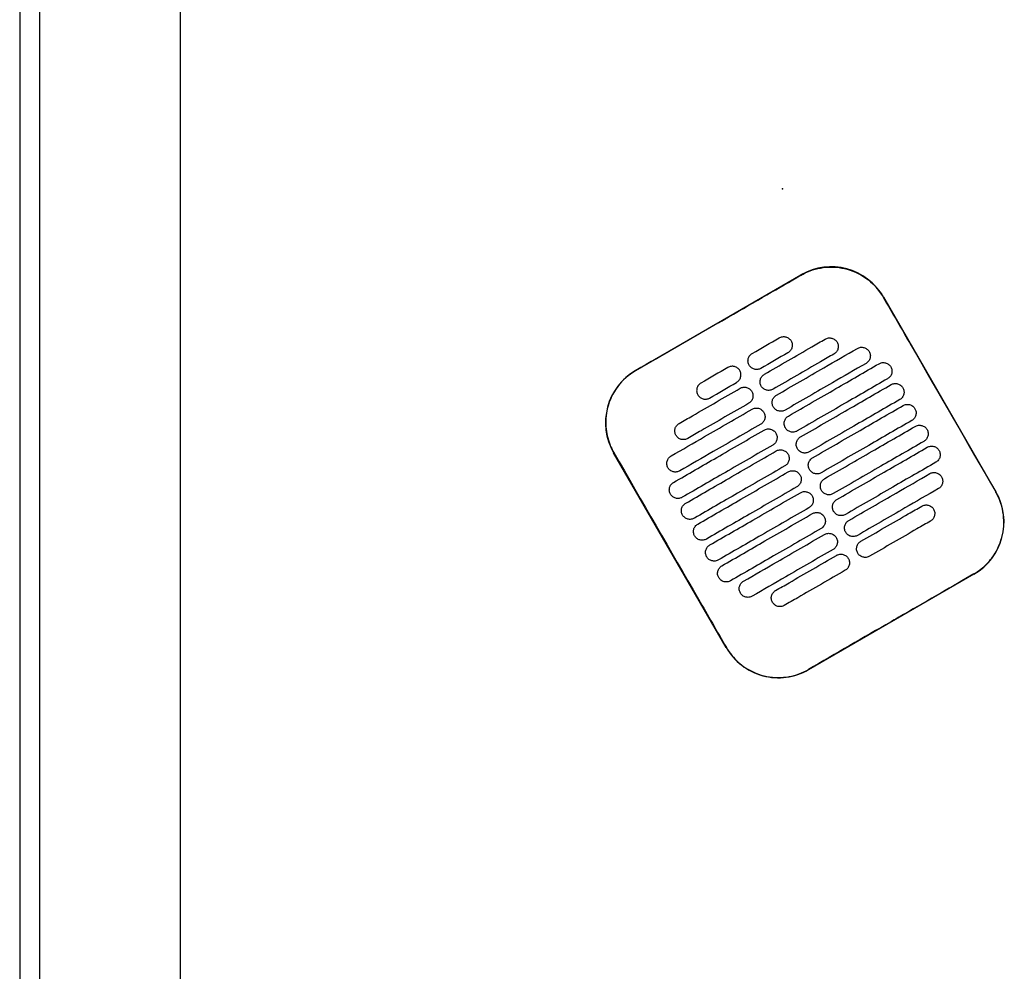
# Model space of a CAD drawing. Header units: metres. Extents: x 15.2 to 54.2, y -39.7 to 1.1.
# Tile 101 of 256: x 29.262 to 29.752, y -24.258 to -23.785. Entities that reach past the tile are written whole.
import ezdxf

# ---------------------------------------------------------------- set-up
doc = ezdxf.new("R2010")
doc.units = ezdxf.units.M
doc.header["$MEASUREMENT"] = 0
doc.layers.add('2D', color=252, linetype='Continuous')
doc.layers.add('PUNTO', color=1, linetype='Continuous')

# ---------------------------------------------------------------- blocks, each defined once
blk = doc.blocks.new('2D_QYOS_400')
for p, q in [((0.08, -1.85795), (0.08, -0.08)), ((-0.00002, -0.97098), (-0.00002, -1.85498)), ((-0.00002, -0.97098), (-0.00002, -1.85498)), ((0.00998, -1.85498), (0.00998, -0.97098)), ((0.00998, -1.85498), (0.00998, -0.97098)), ((0.30645, -1.16528), (0.38871, -1.11776)), ((0.4297, -1.12873), (0.48572, -1.22571)), ((0.35151, -1.30325), (0.29548, -1.20626)), ((0.47475, -1.2667), (0.39249, -1.31422))]:
    blk.add_line(p, q)
for centre, start, end in [((0.40372, -1.14374), 30.0135, 120.0135), ((0.32146, -1.19126), 120.0135, 210.0135), ((0.45974, -1.24072), 300.0135, 30.0135), ((0.37748, -1.28824), 210.0135, 300.0135)]:
    blk.add_arc(centre, 0.03, start, end)
for points, knots in [([(0.38877, -1.11786), (0.38943, -1.11748), (0.3901, -1.11712), (0.394, -1.11525), (0.39745, -1.11429), (0.40459, -1.11364), (0.40821, -1.11396), (0.41553, -1.11599), (0.41913, -1.11781), (0.42522, -1.12263), (0.42772, -1.12552), (0.4296, -1.12879)], [-8.20809, -8.20809, -8.20809, -8.20809, -7.978943, -7.978943, -6.912231, -6.912231, -5.830065, -5.830065, -4.632711, -4.632711, -3.498654, -3.498654, -3.498654, -3.498654]), ([(0.34764, -1.14163), (0.34927, -1.14069), (0.35089, -1.13975), (0.3664, -1.13079), (0.37779, -1.1242), (0.38877, -1.11786)], [-12.071476, -12.071476, -12.071476, -12.071476, -11.509189, -11.509189, -6.696301, -6.696301, -6.696301, -6.696301]), ([(0.4296, -1.12879), (0.43416, -1.13668), (0.43889, -1.14488), (0.45754, -1.17718), (0.47158, -1.20148), (0.48563, -1.22577)], [-3.18138, -3.18138, -3.18138, -3.18138, -2.673929, -2.673929, -1.133377, -1.133377, -1.133377, -1.133377]), ([(0.3705, -1.1672), (0.37837, -1.16266), (0.38623, -1.15811), (0.39634, -1.15228), (0.39858, -1.15098), (0.40081, -1.14969)], [0.699452, 0.699452, 0.699452, 0.699452, 3.425217, 3.425217, 4.200582, 4.200582, 4.200582, 4.200582]), ([(0.37793, -1.14905), (0.37835, -1.14881), (0.3789, -1.14859), (0.38008, -1.14844), (0.38063, -1.14848), (0.38171, -1.14876), (0.38223, -1.14901), (0.38319, -1.14974), (0.38355, -1.1502), (0.3838, -1.15063)], [-0.5513269, -0.5513269, -0.5513269, -0.5513269, -0.4030891, -0.4030891, -0.2776846, -0.2776846, -0.1471626, -0.1471626, 0, 0, 0, 0]), ([(0.3838, -1.15063), (0.38404, -1.15105), (0.38426, -1.1516), (0.38441, -1.15279), (0.38437, -1.15334), (0.38409, -1.15442), (0.38384, -1.15494), (0.38311, -1.15589), (0.38265, -1.15625), (0.38223, -1.1565)], [-0.5553938, -0.5553938, -0.5553938, -0.5553938, -0.4045733, -0.4045733, -0.2782728, -0.2782728, -0.147221, -0.147221, 0, 0, 0, 0]), ([(0.40081, -1.14969), (0.40124, -1.14945), (0.40179, -1.14923), (0.40297, -1.14908), (0.40352, -1.14912), (0.4046, -1.1494), (0.40511, -1.14965), (0.40607, -1.15038), (0.40644, -1.15084), (0.40668, -1.15127)], [-0.5513875, -0.5513875, -0.5513875, -0.5513875, -0.4031047, -0.4031047, -0.2776919, -0.2776919, -0.1471638, -0.1471638, 0, 0, 0, 0]), ([(0.40668, -1.15127), (0.40693, -1.15169), (0.40715, -1.15224), (0.4073, -1.15343), (0.40726, -1.15398), (0.40698, -1.15506), (0.40673, -1.15557), (0.406, -1.15653), (0.40554, -1.15689), (0.40512, -1.15714)], [-0.5553353, -0.5553353, -0.5553353, -0.5553353, -0.4045593, -0.4045593, -0.278267, -0.278267, -0.1472205, -0.1472205, 0, 0, 0, 0]), ([(0.3765, -1.17759), (0.38437, -1.17305), (0.39224, -1.1685), (0.40566, -1.16075), (0.41122, -1.15754), (0.41677, -1.15433)], [0.699452, 0.699452, 0.699452, 0.699452, 3.42526, 3.42526, 5.350619, 5.350619, 5.350619, 5.350619]), ([(0.41677, -1.15433), (0.4172, -1.15408), (0.41775, -1.15387), (0.41893, -1.15372), (0.41948, -1.15375), (0.42056, -1.15404), (0.42107, -1.15429), (0.42203, -1.15502), (0.4224, -1.15548), (0.42264, -1.1559)], [-0.5514248, -0.5514248, -0.5514248, -0.5514248, -0.4031161, -0.4031161, -0.2776965, -0.2776965, -0.1471644, -0.1471644, 0, 0, 0, 0]), ([(0.42264, -1.1559), (0.42289, -1.15633), (0.42311, -1.15688), (0.42326, -1.15807), (0.42322, -1.15862), (0.42294, -1.15969), (0.42269, -1.16021), (0.42196, -1.16117), (0.4215, -1.16153), (0.42108, -1.16178)], [-0.5553003, -0.5553003, -0.5553003, -0.5553003, -0.4045497, -0.4045497, -0.2782639, -0.2782639, -0.1472208, -0.1472208, 0, 0, 0, 0]), ([(0.36293, -1.16268), (0.36268, -1.16226), (0.36246, -1.16171), (0.36231, -1.16052), (0.36235, -1.15997), (0.36263, -1.15889), (0.36288, -1.15838), (0.36361, -1.15742), (0.36407, -1.15706), (0.3645, -1.15681)], [-0.5554178, -0.5554178, -0.5554178, -0.5554178, -0.4045751, -0.4045751, -0.2782741, -0.2782741, -0.1472211, -0.1472211, 0, 0, 0, 0]), ([(0.40512, -1.15714), (0.40288, -1.15843), (0.40064, -1.15972), (0.39053, -1.16556), (0.38267, -1.17011), (0.3748, -1.17465)], [2.649916, 2.649916, 2.649916, 2.649916, 3.425249, 3.425249, 6.151046, 6.151046, 6.151046, 6.151046]), ([(0.30651, -1.16538), (0.30645, -1.16541), (0.30639, -1.16544), (0.30292, -1.16748), (0.29994, -1.17014), (0.29519, -1.17646), (0.29346, -1.18006), (0.2916, -1.18736), (0.29135, -1.19097), (0.29207, -1.19749), (0.29284, -1.20037), (0.29447, -1.20416), (0.295, -1.2052), (0.29558, -1.20621)], [8.273299, 8.273299, 8.273299, 8.273299, 8.293543, 8.293543, 9.48086, 9.48086, 10.665623, 10.665623, 11.74288, 11.74288, 12.632334, 12.632334, 12.981673, 12.981673, 12.981673, 12.981673]), ([(0.35825, -1.16538), (0.35801, -1.16496), (0.35764, -1.1645), (0.35668, -1.16377), (0.35616, -1.16352), (0.35509, -1.16324), (0.35453, -1.1632), (0.35335, -1.16335), (0.35281, -1.16357), (0.35238, -1.16381)], [0, 0, 0, 0, 0.1471605, 0.1471605, 0.2776781, 0.2776781, 0.4030803, 0.4030803, 0.5512777, 0.5512777, 0.5512777, 0.5512777]), ([(0.35668, -1.17126), (0.35711, -1.17101), (0.35757, -1.17065), (0.35829, -1.16969), (0.35855, -1.16917), (0.35883, -1.1681), (0.35886, -1.16755), (0.35872, -1.16636), (0.3585, -1.16581), (0.35825, -1.16538)], [0, 0, 0, 0, 0.1472222, 0.1472222, 0.2782773, 0.2782773, 0.4045795, 0.4045795, 0.5554397, 0.5554397, 0.5554397, 0.5554397]), ([(0.3688, -1.16426), (0.36837, -1.1645), (0.36783, -1.16472), (0.36664, -1.16487), (0.36609, -1.16483), (0.36502, -1.16455), (0.3645, -1.1643), (0.36354, -1.16357), (0.36317, -1.16311), (0.36293, -1.16268)], [-0.5512937, -0.5512937, -0.5512937, -0.5512937, -0.403082, -0.403082, -0.27768, -0.27768, -0.1471612, -0.1471612, 0, 0, 0, 0]), ([(0.42108, -1.16178), (0.41552, -1.16499), (0.40996, -1.1682), (0.39654, -1.17595), (0.38867, -1.1805), (0.3808, -1.18504)], [1.499949, 1.499949, 1.499949, 1.499949, 3.425284, 3.425284, 6.151116, 6.151116, 6.151116, 6.151116]), ([(0.3825, -1.18798), (0.39037, -1.18344), (0.39824, -1.1789), (0.41325, -1.17022), (0.42039, -1.1661), (0.42754, -1.16197)], [0.699452, 0.699452, 0.699452, 0.699452, 3.425292, 3.425292, 5.900643, 5.900643, 5.900643, 5.900643]), ([(0.42754, -1.16197), (0.42796, -1.16172), (0.42851, -1.16151), (0.42969, -1.16136), (0.43025, -1.16139), (0.43132, -1.16168), (0.43184, -1.16193), (0.4328, -1.16266), (0.43316, -1.16312), (0.43341, -1.16354)], [-0.5514378, -0.5514378, -0.5514378, -0.5514378, -0.4031217, -0.4031217, -0.2776979, -0.2776979, -0.1471642, -0.1471642, 0, 0, 0, 0]), ([(0.43341, -1.16354), (0.43365, -1.16397), (0.43387, -1.16452), (0.43402, -1.16571), (0.43398, -1.16626), (0.4337, -1.16733), (0.43345, -1.16785), (0.43272, -1.16881), (0.43227, -1.16917), (0.43184, -1.16942)], [-0.5552876, -0.5552876, -0.5552876, -0.5552876, -0.4045446, -0.4045446, -0.2782629, -0.2782629, -0.1472212, -0.1472212, 0, 0, 0, 0]), ([(0.36893, -1.17307), (0.36869, -1.17265), (0.36847, -1.1721), (0.36832, -1.17091), (0.36835, -1.17036), (0.36864, -1.16929), (0.36889, -1.16877), (0.36962, -1.16781), (0.37007, -1.16745), (0.3705, -1.1672)], [-0.5553983, -0.5553983, -0.5553983, -0.5553983, -0.4045681, -0.4045681, -0.278271, -0.278271, -0.1472202, -0.1472202, 0, 0, 0, 0]), ([(0.43184, -1.16942), (0.4247, -1.17354), (0.41755, -1.17767), (0.40254, -1.18634), (0.39467, -1.19089), (0.3868, -1.19543)], [0.949973, 0.949973, 0.949973, 0.949973, 3.425307, 3.425307, 6.151164, 6.151164, 6.151164, 6.151164]), ([(0.32807, -1.19171), (0.33031, -1.19042), (0.33254, -1.18913), (0.34265, -1.18329), (0.35052, -1.17875), (0.35838, -1.1742)], [2.649852, 2.649852, 2.649852, 2.649852, 3.425217, 3.425217, 6.150983, 6.150983, 6.150983, 6.150983]), ([(0.33895, -1.17157), (0.33853, -1.17181), (0.33807, -1.17218), (0.33734, -1.17313), (0.33709, -1.17365), (0.33681, -1.17472), (0.33677, -1.17528), (0.33692, -1.17647), (0.33714, -1.17702), (0.33738, -1.17744)], [0, 0, 0, 0, 0.147223, 0.147223, 0.2782783, 0.2782783, 0.4045781, 0.4045781, 0.5554474, 0.5554474, 0.5554474, 0.5554474]), ([(0.35838, -1.1742), (0.35881, -1.17396), (0.35936, -1.17374), (0.36054, -1.17359), (0.36109, -1.17363), (0.36217, -1.17391), (0.36268, -1.17416), (0.36364, -1.17489), (0.36401, -1.17535), (0.36425, -1.17578)], [-0.5512944, -0.5512944, -0.5512944, -0.5512944, -0.4030833, -0.4030833, -0.2776787, -0.2776787, -0.1471599, -0.1471599, 0, 0, 0, 0]), ([(0.3748, -1.17465), (0.37438, -1.17489), (0.37383, -1.17511), (0.37265, -1.17526), (0.37209, -1.17522), (0.37102, -1.17494), (0.3705, -1.17469), (0.36954, -1.17396), (0.36918, -1.1735), (0.36893, -1.17307)], [-0.5513071, -0.5513071, -0.5513071, -0.5513071, -0.4030846, -0.4030846, -0.2776802, -0.2776802, -0.1471604, -0.1471604, 0, 0, 0, 0]), ([(0.38851, -1.19838), (0.39637, -1.19383), (0.40424, -1.18929), (0.41925, -1.18061), (0.4264, -1.17649), (0.43354, -1.17236)], [0.699452, 0.699452, 0.699452, 0.699452, 3.425313, 3.425313, 5.900643, 5.900643, 5.900643, 5.900643]), ([(0.43354, -1.17236), (0.43396, -1.17212), (0.43451, -1.1719), (0.43569, -1.17175), (0.43625, -1.17179), (0.43732, -1.17207), (0.43784, -1.17232), (0.4388, -1.17305), (0.43917, -1.17351), (0.43941, -1.17393)], [-0.5514274, -0.5514274, -0.5514274, -0.5514274, -0.4031209, -0.4031209, -0.2776962, -0.2776962, -0.1471634, -0.1471634, 0, 0, 0, 0]), ([(0.43941, -1.17393), (0.43966, -1.17436), (0.43988, -1.17491), (0.44002, -1.1761), (0.43999, -1.17665), (0.43971, -1.17772), (0.43945, -1.17824), (0.43873, -1.1792), (0.43827, -1.17956), (0.43784, -1.17981)], [-0.5552953, -0.5552953, -0.5552953, -0.5552953, -0.4045437, -0.4045437, -0.2782634, -0.2782634, -0.1472215, -0.1472215, 0, 0, 0, 0]), ([(0.33738, -1.17744), (0.33763, -1.17786), (0.33799, -1.17832), (0.33895, -1.17906), (0.33947, -1.17931), (0.34055, -1.17959), (0.3411, -1.17963), (0.34228, -1.17948), (0.34283, -1.17926), (0.34325, -1.17902)], [0, 0, 0, 0, 0.1471602, 0.1471602, 0.2776775, 0.2776775, 0.4030818, 0.4030818, 0.5512681, 0.5512681, 0.5512681, 0.5512681]), ([(0.36425, -1.17578), (0.3645, -1.1762), (0.36472, -1.17675), (0.36487, -1.17794), (0.36483, -1.17849), (0.36455, -1.17957), (0.3643, -1.18008), (0.36357, -1.18104), (0.36311, -1.1814), (0.36269, -1.18165)], [-0.5554159, -0.5554159, -0.5554159, -0.5554159, -0.4045716, -0.4045716, -0.2782736, -0.2782736, -0.1472211, -0.1472211, 0, 0, 0, 0]), ([(0.37493, -1.18347), (0.37469, -1.18304), (0.37447, -1.18249), (0.37432, -1.1813), (0.37436, -1.18075), (0.37464, -1.17968), (0.37489, -1.17916), (0.37562, -1.1782), (0.37608, -1.17784), (0.3765, -1.17759)], [-0.5553838, -0.5553838, -0.5553838, -0.5553838, -0.4045626, -0.4045626, -0.2782686, -0.2782686, -0.1472195, -0.1472195, 0, 0, 0, 0]), ([(0.43784, -1.17981), (0.4307, -1.18393), (0.42355, -1.18806), (0.40854, -1.19673), (0.40067, -1.20128), (0.39281, -1.20582)], [0.949998, 0.949998, 0.949998, 0.949998, 3.42532, 3.42532, 6.151189, 6.151189, 6.151189, 6.151189]), ([(0.32411, -1.20786), (0.32967, -1.20465), (0.33523, -1.20144), (0.34865, -1.19368), (0.35652, -1.18914), (0.36439, -1.18459)], [1.499901, 1.499901, 1.499901, 1.499901, 3.42526, 3.42526, 6.151068, 6.151068, 6.151068, 6.151068]), ([(0.36269, -1.18165), (0.35482, -1.18619), (0.34695, -1.19074), (0.33685, -1.19657), (0.33461, -1.19787), (0.33237, -1.19916)], [0.699452, 0.699452, 0.699452, 0.699452, 3.425249, 3.425249, 4.200582, 4.200582, 4.200582, 4.200582]), ([(0.36439, -1.18459), (0.36481, -1.18435), (0.36536, -1.18413), (0.36654, -1.18398), (0.36709, -1.18402), (0.36817, -1.1843), (0.36869, -1.18455), (0.36965, -1.18528), (0.37001, -1.18574), (0.37026, -1.18617)], [-0.5513075, -0.5513075, -0.5513075, -0.5513075, -0.4030857, -0.4030857, -0.2776792, -0.2776792, -0.1471593, -0.1471593, 0, 0, 0, 0]), ([(0.3808, -1.18504), (0.38038, -1.18529), (0.37983, -1.1855), (0.37865, -1.18565), (0.3781, -1.18562), (0.37702, -1.18533), (0.3765, -1.18508), (0.37554, -1.18435), (0.37518, -1.18389), (0.37493, -1.18347)], [-0.5513171, -0.5513171, -0.5513171, -0.5513171, -0.4030867, -0.4030867, -0.2776803, -0.2776803, -0.1471597, -0.1471597, 0, 0, 0, 0]), ([(0.39451, -1.20877), (0.40238, -1.20422), (0.41024, -1.19968), (0.42526, -1.191), (0.4324, -1.18688), (0.43954, -1.18275)], [0.699452, 0.699452, 0.699452, 0.699452, 3.425322, 3.425322, 5.900643, 5.900643, 5.900643, 5.900643]), ([(0.43954, -1.18275), (0.43997, -1.18251), (0.44052, -1.18229), (0.4417, -1.18214), (0.44225, -1.18218), (0.44333, -1.18246), (0.44384, -1.18271), (0.4448, -1.18344), (0.44517, -1.1839), (0.44541, -1.18433)], [-0.5514139, -0.5514139, -0.5514139, -0.5514139, -0.4031194, -0.4031194, -0.2776944, -0.2776944, -0.1471626, -0.1471626, 0, 0, 0, 0]), ([(0.44541, -1.18433), (0.44566, -1.18475), (0.44588, -1.1853), (0.44603, -1.18649), (0.44599, -1.18704), (0.44571, -1.18812), (0.44546, -1.18863), (0.44473, -1.18959), (0.44427, -1.18995), (0.44385, -1.1902)], [-0.5553076, -0.5553076, -0.5553076, -0.5553076, -0.4045445, -0.4045445, -0.2782646, -0.2782646, -0.1472219, -0.1472219, 0, 0, 0, 0]), ([(0.37026, -1.18617), (0.3705, -1.18659), (0.37072, -1.18714), (0.37087, -1.18833), (0.37083, -1.18888), (0.37055, -1.18996), (0.3703, -1.19047), (0.36957, -1.19143), (0.36911, -1.19179), (0.36869, -1.19204)], [-0.555397, -0.555397, -0.555397, -0.555397, -0.4045652, -0.4045652, -0.2782705, -0.2782705, -0.1472202, -0.1472202, 0, 0, 0, 0]), ([(0.38093, -1.19386), (0.38069, -1.19343), (0.38047, -1.19288), (0.38032, -1.19169), (0.38036, -1.19114), (0.38064, -1.19007), (0.38089, -1.18955), (0.38162, -1.1886), (0.38208, -1.18823), (0.3825, -1.18798)], [-0.5553742, -0.5553742, -0.5553742, -0.5553742, -0.4045587, -0.4045587, -0.278267, -0.278267, -0.1472191, -0.1472191, 0, 0, 0, 0]), ([(0.44385, -1.1902), (0.4367, -1.19432), (0.42956, -1.19845), (0.41454, -1.20712), (0.40668, -1.21167), (0.39881, -1.21621)], [0.950001, 0.950001, 0.950001, 0.950001, 3.425322, 3.425322, 6.151192, 6.151192, 6.151192, 6.151192]), ([(0.32535, -1.221), (0.3325, -1.21687), (0.33964, -1.21274), (0.35465, -1.20407), (0.36252, -1.19953), (0.37039, -1.19498)], [0.949941, 0.949941, 0.949941, 0.949941, 3.425292, 3.425292, 6.151132, 6.151132, 6.151132, 6.151132]), ([(0.3265, -1.19758), (0.32626, -1.19716), (0.32604, -1.19661), (0.32589, -1.19542), (0.32592, -1.19487), (0.32621, -1.1938), (0.32646, -1.19328), (0.32719, -1.19232), (0.32764, -1.19196), (0.32807, -1.19171)], [-0.555418, -0.555418, -0.555418, -0.555418, -0.4045683, -0.4045683, -0.2782762, -0.2782762, -0.1472238, -0.1472238, 0, 0, 0, 0]), ([(0.36869, -1.19204), (0.36082, -1.19658), (0.35295, -1.20113), (0.33953, -1.20888), (0.33397, -1.21209), (0.32841, -1.2153)], [0.699452, 0.699452, 0.699452, 0.699452, 3.425284, 3.425284, 5.350619, 5.350619, 5.350619, 5.350619]), ([(0.37039, -1.19498), (0.37081, -1.19474), (0.37136, -1.19452), (0.37254, -1.19437), (0.37309, -1.19441), (0.37417, -1.19469), (0.37469, -1.19494), (0.37565, -1.19567), (0.37601, -1.19613), (0.37626, -1.19656)], [-0.5513173, -0.5513173, -0.5513173, -0.5513173, -0.4030875, -0.4030875, -0.2776797, -0.2776797, -0.147159, -0.147159, 0, 0, 0, 0]), ([(0.3868, -1.19543), (0.38638, -1.19568), (0.38583, -1.19589), (0.38465, -1.19604), (0.3841, -1.19601), (0.38302, -1.19572), (0.3825, -1.19547), (0.38155, -1.19474), (0.38118, -1.19428), (0.38093, -1.19386)], [-0.5513237, -0.5513237, -0.5513237, -0.5513237, -0.4030882, -0.4030882, -0.2776804, -0.2776804, -0.1471592, -0.1471592, 0, 0, 0, 0]), ([(0.40051, -1.21916), (0.40838, -1.21461), (0.41625, -1.21007), (0.43126, -1.2014), (0.4384, -1.19727), (0.44555, -1.19314)], [0.699452, 0.699452, 0.699452, 0.699452, 3.425321, 3.425321, 5.900643, 5.900643, 5.900643, 5.900643]), ([(0.44555, -1.19314), (0.44597, -1.1929), (0.44652, -1.19268), (0.4477, -1.19253), (0.44825, -1.19257), (0.44933, -1.19285), (0.44985, -1.1931), (0.45081, -1.19383), (0.45117, -1.19429), (0.45142, -1.19472)], [-0.551397, -0.551397, -0.551397, -0.551397, -0.4031173, -0.4031173, -0.2776925, -0.2776925, -0.1471621, -0.1471621, 0, 0, 0, 0]), ([(0.45142, -1.19472), (0.45166, -1.19514), (0.45188, -1.19569), (0.45203, -1.19688), (0.45199, -1.19743), (0.45171, -1.19851), (0.45146, -1.19902), (0.45073, -1.19998), (0.45027, -1.20034), (0.44985, -1.20059)], [-0.5553245, -0.5553245, -0.5553245, -0.5553245, -0.4045471, -0.4045471, -0.2782667, -0.2782667, -0.1472226, -0.1472226, 0, 0, 0, 0]), ([(0.33237, -1.19916), (0.33195, -1.1994), (0.3314, -1.19962), (0.33022, -1.19977), (0.32966, -1.19973), (0.32859, -1.19945), (0.32807, -1.1992), (0.32711, -1.19847), (0.32675, -1.19801), (0.3265, -1.19758)], [-0.5513007, -0.5513007, -0.5513007, -0.5513007, -0.4030941, -0.4030941, -0.2776814, -0.2776814, -0.1471603, -0.1471603, 0, 0, 0, 0]), ([(0.37626, -1.19656), (0.3765, -1.19698), (0.37672, -1.19753), (0.37687, -1.19872), (0.37683, -1.19927), (0.37655, -1.20035), (0.3763, -1.20086), (0.37557, -1.20182), (0.37512, -1.20218), (0.37469, -1.20243)], [-0.555383, -0.555383, -0.555383, -0.555383, -0.4045604, -0.4045604, -0.2782682, -0.2782682, -0.1472195, -0.1472195, 0, 0, 0, 0]), ([(0.38694, -1.20425), (0.38669, -1.20383), (0.38647, -1.20327), (0.38632, -1.20209), (0.38636, -1.20153), (0.38664, -1.20046), (0.38689, -1.19994), (0.38762, -1.19899), (0.38808, -1.19862), (0.38851, -1.19838)], [-0.5553693, -0.5553693, -0.5553693, -0.5553693, -0.4045566, -0.4045566, -0.2782661, -0.2782661, -0.1472189, -0.1472189, 0, 0, 0, 0]), ([(0.37469, -1.20243), (0.36682, -1.20697), (0.35896, -1.21152), (0.34394, -1.22019), (0.3368, -1.22432), (0.32965, -1.22845)], [0.699452, 0.699452, 0.699452, 0.699452, 3.425308, 3.425308, 5.900643, 5.900643, 5.900643, 5.900643]), ([(0.37639, -1.20537), (0.37681, -1.20513), (0.37736, -1.20491), (0.37854, -1.20476), (0.3791, -1.2048), (0.38017, -1.20508), (0.38069, -1.20533), (0.38165, -1.20606), (0.38202, -1.20652), (0.38226, -1.20695)], [-0.5513238, -0.5513238, -0.5513238, -0.5513238, -0.4030887, -0.4030887, -0.27768, -0.27768, -0.1471588, -0.1471588, 0, 0, 0, 0]), ([(0.39281, -1.20582), (0.39238, -1.20607), (0.39184, -1.20628), (0.39065, -1.20643), (0.3901, -1.2064), (0.38903, -1.20612), (0.38851, -1.20586), (0.38755, -1.20513), (0.38718, -1.20467), (0.38694, -1.20425)], [-0.551327, -0.551327, -0.551327, -0.551327, -0.403089, -0.403089, -0.2776804, -0.2776804, -0.1471589, -0.1471589, 0, 0, 0, 0]), ([(0.44985, -1.20059), (0.4427, -1.20472), (0.43556, -1.20884), (0.42055, -1.21751), (0.41268, -1.22206), (0.40481, -1.2266)], [0.949982, 0.949982, 0.949982, 0.949982, 3.425312, 3.425312, 6.151173, 6.151173, 6.151173, 6.151173]), ([(0.40651, -1.22955), (0.41438, -1.225), (0.42225, -1.22046), (0.43726, -1.21179), (0.4444, -1.20766), (0.45155, -1.20353)], [0.699452, 0.699452, 0.699452, 0.699452, 3.425308, 3.425308, 5.900643, 5.900643, 5.900643, 5.900643]), ([(0.45155, -1.20353), (0.45197, -1.20329), (0.45252, -1.20307), (0.4537, -1.20292), (0.45425, -1.20296), (0.45533, -1.20324), (0.45585, -1.20349), (0.45681, -1.20422), (0.45717, -1.20468), (0.45742, -1.20511)], [-0.551377, -0.551377, -0.551377, -0.551377, -0.4031143, -0.4031143, -0.2776905, -0.2776905, -0.1471617, -0.1471617, 0, 0, 0, 0]), ([(0.45742, -1.20511), (0.45766, -1.20553), (0.45788, -1.20608), (0.45803, -1.20727), (0.45799, -1.20782), (0.45771, -1.2089), (0.45746, -1.20941), (0.45673, -1.21037), (0.45628, -1.21073), (0.45585, -1.21098)], [-0.5553462, -0.5553462, -0.5553462, -0.5553462, -0.4045514, -0.4045514, -0.2782696, -0.2782696, -0.1472236, -0.1472236, 0, 0, 0, 0]), ([(0.29558, -1.20621), (0.30962, -1.2305), (0.32366, -1.25479), (0.34233, -1.28712), (0.34696, -1.29516), (0.3516, -1.30319)], [1.133412, 1.133412, 1.133412, 1.133412, 2.681586, 2.681586, 3.193366, 3.193366, 3.193366, 3.193366]), ([(0.32254, -1.21373), (0.3223, -1.21331), (0.32208, -1.21275), (0.32193, -1.21157), (0.32197, -1.21101), (0.32225, -1.20994), (0.3225, -1.20942), (0.32323, -1.20847), (0.32369, -1.2081), (0.32411, -1.20786)], [-0.55538, -0.55538, -0.55538, -0.55538, -0.4045589, -0.4045589, -0.278273, -0.278273, -0.147224, -0.147224, 0, 0, 0, 0]), ([(0.33136, -1.23139), (0.3385, -1.22726), (0.34564, -1.22314), (0.36066, -1.21446), (0.36852, -1.20992), (0.37639, -1.20537)], [0.949982, 0.949982, 0.949982, 0.949982, 3.425312, 3.425312, 6.151173, 6.151173, 6.151173, 6.151173]), ([(0.38226, -1.20695), (0.38251, -1.20737), (0.38273, -1.20792), (0.38287, -1.20911), (0.38284, -1.20966), (0.38256, -1.21074), (0.3823, -1.21126), (0.38158, -1.21221), (0.38112, -1.21257), (0.38069, -1.21282)], [-0.5553737, -0.5553737, -0.5553737, -0.5553737, -0.4045574, -0.4045574, -0.2782667, -0.2782667, -0.1472191, -0.1472191, 0, 0, 0, 0]), ([(0.39294, -1.21464), (0.3927, -1.21422), (0.39248, -1.21366), (0.39233, -1.21248), (0.39236, -1.21192), (0.39265, -1.21085), (0.3929, -1.21033), (0.39363, -1.20938), (0.39408, -1.20901), (0.39451, -1.20877)], [-0.5553691, -0.5553691, -0.5553691, -0.5553691, -0.4045561, -0.4045561, -0.278266, -0.278266, -0.1472189, -0.1472189, 0, 0, 0, 0]), ([(0.32841, -1.2153), (0.32799, -1.21555), (0.32744, -1.21576), (0.32626, -1.21591), (0.32571, -1.21588), (0.32463, -1.2156), (0.32411, -1.21534), (0.32316, -1.21461), (0.32279, -1.21415), (0.32254, -1.21373)], [-0.551342, -0.551342, -0.551342, -0.551342, -0.4031061, -0.4031061, -0.2776864, -0.2776864, -0.147161, -0.147161, 0, 0, 0, 0]), ([(0.38069, -1.21282), (0.37283, -1.21736), (0.36496, -1.22191), (0.34995, -1.23058), (0.3428, -1.23471), (0.33566, -1.23884)], [0.699452, 0.699452, 0.699452, 0.699452, 3.425321, 3.425321, 5.900643, 5.900643, 5.900643, 5.900643]), ([(0.39881, -1.21621), (0.39839, -1.21646), (0.39784, -1.21668), (0.39666, -1.21682), (0.3961, -1.21679), (0.39503, -1.21651), (0.39451, -1.21625), (0.39355, -1.21552), (0.39319, -1.21506), (0.39294, -1.21464)], [-0.551327, -0.551327, -0.551327, -0.551327, -0.4030892, -0.4030892, -0.2776802, -0.2776802, -0.1471588, -0.1471588, 0, 0, 0, 0]), ([(0.45585, -1.21098), (0.44871, -1.21511), (0.44156, -1.21923), (0.42655, -1.22791), (0.41868, -1.23245), (0.41081, -1.237)], [0.949941, 0.949941, 0.949941, 0.949941, 3.425291, 3.425291, 6.151132, 6.151132, 6.151132, 6.151132]), ([(0.33736, -1.24178), (0.3445, -1.23765), (0.35165, -1.23353), (0.36666, -1.22485), (0.37453, -1.22031), (0.38239, -1.21576)], [0.950001, 0.950001, 0.950001, 0.950001, 3.425322, 3.425322, 6.151192, 6.151192, 6.151192, 6.151192]), ([(0.38239, -1.21576), (0.38282, -1.21552), (0.38337, -1.2153), (0.38455, -1.21515), (0.3851, -1.21519), (0.38618, -1.21547), (0.38669, -1.21572), (0.38765, -1.21645), (0.38802, -1.21691), (0.38826, -1.21734)], [-0.551327, -0.551327, -0.551327, -0.551327, -0.4030892, -0.4030892, -0.2776802, -0.2776802, -0.1471588, -0.1471588, 0, 0, 0, 0]), ([(0.38826, -1.21734), (0.38851, -1.21776), (0.38873, -1.21831), (0.38888, -1.2195), (0.38884, -1.22005), (0.38856, -1.22113), (0.38831, -1.22165), (0.38758, -1.2226), (0.38712, -1.22297), (0.3867, -1.22321)], [-0.5553691, -0.5553691, -0.5553691, -0.5553691, -0.4045561, -0.4045561, -0.278266, -0.278266, -0.1472189, -0.1472189, 0, 0, 0, 0]), ([(0.39894, -1.22503), (0.3987, -1.22461), (0.39848, -1.22406), (0.39833, -1.22287), (0.39837, -1.22231), (0.39865, -1.22124), (0.3989, -1.22072), (0.39963, -1.21977), (0.40009, -1.2194), (0.40051, -1.21916)], [-0.5553737, -0.5553737, -0.5553737, -0.5553737, -0.4045574, -0.4045574, -0.2782667, -0.2782667, -0.1472191, -0.1472191, 0, 0, 0, 0]), ([(0.41251, -1.23994), (0.42038, -1.23539), (0.42825, -1.23085), (0.44168, -1.22309), (0.44723, -1.21988), (0.45279, -1.21667)], [0.699452, 0.699452, 0.699452, 0.699452, 3.425284, 3.425284, 5.350619, 5.350619, 5.350619, 5.350619]), ([(0.45279, -1.21667), (0.45321, -1.21643), (0.45376, -1.21621), (0.45494, -1.21606), (0.45549, -1.2161), (0.45657, -1.21638), (0.45709, -1.21663), (0.45805, -1.21737), (0.45841, -1.21782), (0.45866, -1.21825)], [-0.5513421, -0.5513421, -0.5513421, -0.5513421, -0.4031061, -0.4031061, -0.2776864, -0.2776864, -0.147161, -0.147161, 0, 0, 0, 0]), ([(0.45866, -1.21825), (0.4589, -1.21867), (0.45912, -1.21922), (0.45927, -1.22041), (0.45923, -1.22096), (0.45895, -1.22204), (0.4587, -1.22256), (0.45797, -1.22351), (0.45752, -1.22388), (0.45709, -1.22412)], [-0.5553798, -0.5553798, -0.5553798, -0.5553798, -0.4045588, -0.4045588, -0.278273, -0.278273, -0.147224, -0.147224, 0, 0, 0, 0]), ([(0.32378, -1.22687), (0.32354, -1.22645), (0.32332, -1.2259), (0.32317, -1.22471), (0.32321, -1.22415), (0.32349, -1.22308), (0.32374, -1.22256), (0.32447, -1.22161), (0.32493, -1.22124), (0.32535, -1.221)], [-0.5553464, -0.5553464, -0.5553464, -0.5553464, -0.4045515, -0.4045515, -0.2782697, -0.2782697, -0.1472236, -0.1472236, 0, 0, 0, 0]), ([(0.3867, -1.22321), (0.37883, -1.22776), (0.37096, -1.2323), (0.35595, -1.24097), (0.3488, -1.2451), (0.34166, -1.24923)], [0.699452, 0.699452, 0.699452, 0.699452, 3.425322, 3.425322, 5.900643, 5.900643, 5.900643, 5.900643]), ([(0.45709, -1.22412), (0.45153, -1.22733), (0.44598, -1.23054), (0.43255, -1.2383), (0.42468, -1.24284), (0.41682, -1.24739)], [1.499901, 1.499901, 1.499901, 1.499901, 3.42526, 3.42526, 6.151068, 6.151068, 6.151068, 6.151068]), ([(0.32965, -1.22845), (0.32923, -1.22869), (0.32868, -1.22891), (0.3275, -1.22906), (0.32695, -1.22902), (0.32587, -1.22874), (0.32535, -1.22849), (0.3244, -1.22775), (0.32403, -1.22729), (0.32378, -1.22687)], [-0.5513769, -0.5513769, -0.5513769, -0.5513769, -0.4031143, -0.4031143, -0.2776905, -0.2776905, -0.1471617, -0.1471617, 0, 0, 0, 0]), ([(0.34336, -1.25217), (0.3505, -1.24804), (0.35765, -1.24392), (0.37266, -1.23524), (0.38053, -1.2307), (0.3884, -1.22615)], [0.949998, 0.949998, 0.949998, 0.949998, 3.42532, 3.42532, 6.151189, 6.151189, 6.151189, 6.151189]), ([(0.3884, -1.22615), (0.38882, -1.22591), (0.38937, -1.22569), (0.39055, -1.22554), (0.3911, -1.22558), (0.39218, -1.22586), (0.3927, -1.22611), (0.39366, -1.22685), (0.39402, -1.22731), (0.39427, -1.22773)], [-0.5513269, -0.5513269, -0.5513269, -0.5513269, -0.403089, -0.403089, -0.2776804, -0.2776804, -0.1471589, -0.1471589, 0, 0, 0, 0]), ([(0.39427, -1.22773), (0.39451, -1.22815), (0.39473, -1.2287), (0.39488, -1.22989), (0.39484, -1.23045), (0.39456, -1.23152), (0.39431, -1.23204), (0.39358, -1.23299), (0.39312, -1.23336), (0.3927, -1.2336)], [-0.5553693, -0.5553693, -0.5553693, -0.5553693, -0.4045566, -0.4045566, -0.2782661, -0.2782661, -0.1472189, -0.1472189, 0, 0, 0, 0]), ([(0.40481, -1.2266), (0.40439, -1.22685), (0.40384, -1.22707), (0.40266, -1.22721), (0.40211, -1.22718), (0.40103, -1.2269), (0.40051, -1.22664), (0.39955, -1.22591), (0.39919, -1.22545), (0.39894, -1.22503)], [-0.5513238, -0.5513238, -0.5513238, -0.5513238, -0.4030887, -0.4030887, -0.27768, -0.27768, -0.1471588, -0.1471588, 0, 0, 0, 0]), ([(0.40494, -1.23542), (0.4047, -1.235), (0.40448, -1.23445), (0.40433, -1.23326), (0.40437, -1.2327), (0.40465, -1.23163), (0.4049, -1.23111), (0.40563, -1.23016), (0.40609, -1.22979), (0.40651, -1.22955)], [-0.555383, -0.555383, -0.555383, -0.555383, -0.4045605, -0.4045605, -0.2782682, -0.2782682, -0.1472195, -0.1472195, 0, 0, 0, 0]), ([(0.47469, -1.2666), (0.47597, -1.26586), (0.4772, -1.26503), (0.48035, -1.26252), (0.48213, -1.26069), (0.48366, -1.25866), (0.48596, -1.25559), (0.48764, -1.25212), (0.48961, -1.24473), (0.48988, -1.24088), (0.48895, -1.23326), (0.48774, -1.22955), (0.48578, -1.22604), (0.4857, -1.2259), (0.48563, -1.22577)], [17.619777, 17.619777, 17.619777, 17.619777, 18.064718, 18.064718, 18.827754, 18.827754, 18.827754, 19.97637, 19.97637, 21.122539, 21.122539, 22.281306, 22.281306, 22.328075, 22.328075, 22.328075, 22.328075]), ([(0.32979, -1.23726), (0.32954, -1.23684), (0.32932, -1.23629), (0.32917, -1.2351), (0.32921, -1.23455), (0.32949, -1.23347), (0.32974, -1.23295), (0.33047, -1.232), (0.33093, -1.23163), (0.33136, -1.23139)], [-0.5553248, -0.5553248, -0.5553248, -0.5553248, -0.4045472, -0.4045472, -0.2782668, -0.2782668, -0.1472227, -0.1472227, 0, 0, 0, 0]), ([(0.3927, -1.2336), (0.38483, -1.23815), (0.37696, -1.24269), (0.36195, -1.25136), (0.35481, -1.25549), (0.34766, -1.25962)], [0.699452, 0.699452, 0.699452, 0.699452, 3.425313, 3.425313, 5.900643, 5.900643, 5.900643, 5.900643]), ([(0.41852, -1.25033), (0.42638, -1.24579), (0.43425, -1.24124), (0.44436, -1.2354), (0.4466, -1.23411), (0.44883, -1.23282)], [0.699452, 0.699452, 0.699452, 0.699452, 3.425249, 3.425249, 4.200582, 4.200582, 4.200582, 4.200582]), ([(0.44883, -1.23282), (0.44926, -1.23257), (0.4498, -1.23236), (0.45099, -1.23221), (0.45154, -1.23224), (0.45261, -1.23252), (0.45313, -1.23278), (0.45409, -1.23351), (0.45446, -1.23397), (0.4547, -1.23439)], [-0.5513007, -0.5513007, -0.5513007, -0.5513007, -0.4030941, -0.4030941, -0.2776814, -0.2776814, -0.1471603, -0.1471603, 0, 0, 0, 0]), ([(0.4547, -1.23439), (0.45495, -1.23482), (0.45517, -1.23537), (0.45532, -1.23656), (0.45528, -1.23711), (0.455, -1.23818), (0.45475, -1.2387), (0.45402, -1.23965), (0.45356, -1.24002), (0.45314, -1.24026)], [-0.5554179, -0.5554179, -0.5554179, -0.5554179, -0.4045683, -0.4045683, -0.2782761, -0.2782761, -0.1472238, -0.1472238, 0, 0, 0, 0]), ([(0.33566, -1.23884), (0.33523, -1.23908), (0.33469, -1.2393), (0.3335, -1.23945), (0.33295, -1.23941), (0.33188, -1.23913), (0.33136, -1.23888), (0.3304, -1.23815), (0.33003, -1.23769), (0.32979, -1.23726)], [-0.5513969, -0.5513969, -0.5513969, -0.5513969, -0.4031172, -0.4031172, -0.2776925, -0.2776925, -0.1471621, -0.1471621, 0, 0, 0, 0]), ([(0.34936, -1.26256), (0.35651, -1.25843), (0.36365, -1.25431), (0.37866, -1.24564), (0.38653, -1.24109), (0.3944, -1.23655)], [0.949972, 0.949972, 0.949972, 0.949972, 3.425307, 3.425307, 6.151164, 6.151164, 6.151164, 6.151164]), ([(0.3944, -1.23655), (0.39482, -1.2363), (0.39537, -1.23608), (0.39655, -1.23594), (0.3971, -1.23597), (0.39818, -1.23625), (0.3987, -1.23651), (0.39966, -1.23724), (0.40002, -1.2377), (0.40027, -1.23812)], [-0.5513236, -0.5513236, -0.5513236, -0.5513236, -0.4030881, -0.4030881, -0.2776804, -0.2776804, -0.1471592, -0.1471592, 0, 0, 0, 0]), ([(0.40027, -1.23812), (0.40051, -1.23854), (0.40073, -1.23909), (0.40088, -1.24028), (0.40084, -1.24084), (0.40056, -1.24191), (0.40031, -1.24243), (0.39958, -1.24338), (0.39913, -1.24375), (0.3987, -1.24399)], [-0.5553742, -0.5553742, -0.5553742, -0.5553742, -0.4045587, -0.4045587, -0.278267, -0.278267, -0.1472191, -0.1472191, 0, 0, 0, 0]), ([(0.41081, -1.237), (0.41039, -1.23724), (0.40984, -1.23746), (0.40866, -1.23761), (0.40811, -1.23757), (0.40703, -1.23729), (0.40651, -1.23704), (0.40556, -1.2363), (0.40519, -1.23584), (0.40494, -1.23542)], [-0.5513173, -0.5513173, -0.5513173, -0.5513173, -0.4030875, -0.4030875, -0.2776797, -0.2776797, -0.147159, -0.147159, 0, 0, 0, 0]), ([(0.33579, -1.24765), (0.33555, -1.24723), (0.33533, -1.24668), (0.33518, -1.24549), (0.33521, -1.24494), (0.3355, -1.24386), (0.33575, -1.24335), (0.33648, -1.24239), (0.33693, -1.24203), (0.33736, -1.24178)], [-0.5553078, -0.5553078, -0.5553078, -0.5553078, -0.4045446, -0.4045446, -0.2782647, -0.2782647, -0.147222, -0.147222, 0, 0, 0, 0]), ([(0.3987, -1.24399), (0.39083, -1.24854), (0.38297, -1.25308), (0.36795, -1.26175), (0.36081, -1.26588), (0.35366, -1.27001)], [0.699452, 0.699452, 0.699452, 0.699452, 3.425292, 3.425292, 5.900643, 5.900643, 5.900643, 5.900643]), ([(0.41095, -1.24581), (0.4107, -1.24539), (0.41048, -1.24484), (0.41033, -1.24365), (0.41037, -1.2431), (0.41065, -1.24202), (0.4109, -1.2415), (0.41163, -1.24055), (0.41209, -1.24018), (0.41251, -1.23994)], [-0.5553971, -0.5553971, -0.5553971, -0.5553971, -0.4045652, -0.4045652, -0.2782705, -0.2782705, -0.1472202, -0.1472202, 0, 0, 0, 0]), ([(0.45314, -1.24026), (0.4509, -1.24156), (0.44866, -1.24285), (0.43855, -1.24869), (0.43069, -1.25323), (0.42282, -1.25778)], [2.649852, 2.649852, 2.649852, 2.649852, 3.425217, 3.425217, 6.150982, 6.150982, 6.150982, 6.150982]), ([(0.34166, -1.24923), (0.34124, -1.24947), (0.34069, -1.24969), (0.33951, -1.24984), (0.33895, -1.2498), (0.33788, -1.24952), (0.33736, -1.24927), (0.3364, -1.24854), (0.33604, -1.24808), (0.33579, -1.24765)], [-0.5514137, -0.5514137, -0.5514137, -0.5514137, -0.4031194, -0.4031194, -0.2776944, -0.2776944, -0.1471627, -0.1471627, 0, 0, 0, 0]), ([(0.36013, -1.2702), (0.36568, -1.26699), (0.37124, -1.26378), (0.38467, -1.25603), (0.39253, -1.25148), (0.4004, -1.24694)], [1.499949, 1.499949, 1.499949, 1.499949, 3.425284, 3.425284, 6.151116, 6.151116, 6.151116, 6.151116]), ([(0.4004, -1.24694), (0.40082, -1.24669), (0.40137, -1.24648), (0.40255, -1.24633), (0.40311, -1.24636), (0.40418, -1.24664), (0.4047, -1.2469), (0.40566, -1.24763), (0.40603, -1.24809), (0.40627, -1.24851)], [-0.551317, -0.551317, -0.551317, -0.551317, -0.4030867, -0.4030867, -0.2776803, -0.2776803, -0.1471597, -0.1471597, 0, 0, 0, 0]), ([(0.40627, -1.24851), (0.40652, -1.24893), (0.40673, -1.24949), (0.40688, -1.25067), (0.40685, -1.25123), (0.40657, -1.2523), (0.40631, -1.25282), (0.40559, -1.25377), (0.40513, -1.25414), (0.4047, -1.25438)], [-0.5553839, -0.5553839, -0.5553839, -0.5553839, -0.4045626, -0.4045626, -0.2782686, -0.2782686, -0.1472195, -0.1472195, 0, 0, 0, 0]), ([(0.41682, -1.24739), (0.41639, -1.24763), (0.41585, -1.24785), (0.41466, -1.248), (0.41411, -1.24796), (0.41304, -1.24768), (0.41252, -1.24743), (0.41156, -1.2467), (0.41119, -1.24624), (0.41095, -1.24581)], [-0.5513075, -0.5513075, -0.5513075, -0.5513075, -0.4030857, -0.4030857, -0.2776792, -0.2776792, -0.1471593, -0.1471593, 0, 0, 0, 0]), ([(0.34179, -1.25804), (0.34155, -1.25762), (0.34133, -1.25707), (0.34118, -1.25588), (0.34122, -1.25533), (0.3415, -1.25425), (0.34175, -1.25374), (0.34248, -1.25278), (0.34294, -1.25242), (0.34336, -1.25217)], [-0.5552955, -0.5552955, -0.5552955, -0.5552955, -0.4045438, -0.4045438, -0.2782634, -0.2782634, -0.1472215, -0.1472215, 0, 0, 0, 0]), ([(0.41695, -1.2562), (0.41671, -1.25578), (0.41649, -1.25523), (0.41634, -1.25404), (0.41637, -1.25349), (0.41665, -1.25241), (0.41691, -1.2519), (0.41763, -1.25094), (0.41809, -1.25058), (0.41852, -1.25033)], [-0.555416, -0.555416, -0.555416, -0.555416, -0.4045716, -0.4045716, -0.2782736, -0.2782736, -0.1472211, -0.1472211, 0, 0, 0, 0]), ([(0.34766, -1.25962), (0.34724, -1.25986), (0.34669, -1.26008), (0.34551, -1.26023), (0.34496, -1.26019), (0.34388, -1.25991), (0.34336, -1.25966), (0.3424, -1.25893), (0.34204, -1.25847), (0.34179, -1.25804)], [-0.5514273, -0.5514273, -0.5514273, -0.5514273, -0.4031209, -0.4031209, -0.2776962, -0.2776962, -0.1471634, -0.1471634, 0, 0, 0, 0]), ([(0.4047, -1.25438), (0.39684, -1.25893), (0.38897, -1.26347), (0.37554, -1.27123), (0.36999, -1.27444), (0.36443, -1.27765)], [0.699452, 0.699452, 0.699452, 0.699452, 3.42526, 3.42526, 5.350619, 5.350619, 5.350619, 5.350619]), ([(0.37609, -1.27484), (0.37833, -1.27355), (0.38056, -1.27225), (0.39067, -1.26642), (0.39854, -1.26187), (0.4064, -1.25733)], [2.649916, 2.649916, 2.649916, 2.649916, 3.425249, 3.425249, 6.151046, 6.151046, 6.151046, 6.151046]), ([(0.4064, -1.25733), (0.40683, -1.25708), (0.40738, -1.25687), (0.40856, -1.25672), (0.40911, -1.25675), (0.41019, -1.25703), (0.4107, -1.25729), (0.41166, -1.25802), (0.41203, -1.25848), (0.41227, -1.2589)], [-0.551307, -0.551307, -0.551307, -0.551307, -0.4030846, -0.4030846, -0.2776802, -0.2776802, -0.1471604, -0.1471604, 0, 0, 0, 0]), ([(0.41227, -1.2589), (0.41252, -1.25933), (0.41274, -1.25988), (0.41289, -1.26107), (0.41285, -1.26162), (0.41257, -1.26269), (0.41232, -1.26321), (0.41159, -1.26416), (0.41113, -1.26453), (0.41071, -1.26477)], [-0.5553984, -0.5553984, -0.5553984, -0.5553984, -0.4045681, -0.4045681, -0.278271, -0.278271, -0.1472202, -0.1472202, 0, 0, 0, 0]), ([(0.42282, -1.25778), (0.4224, -1.25802), (0.42185, -1.25824), (0.42067, -1.25839), (0.42011, -1.25835), (0.41904, -1.25807), (0.41852, -1.25782), (0.41756, -1.25709), (0.41719, -1.25663), (0.41695, -1.2562)], [-0.5512944, -0.5512944, -0.5512944, -0.5512944, -0.4030833, -0.4030833, -0.2776787, -0.2776787, -0.1471599, -0.1471599, 0, 0, 0, 0]), ([(0.34779, -1.26843), (0.34755, -1.26801), (0.34733, -1.26746), (0.34718, -1.26627), (0.34722, -1.26572), (0.3475, -1.26464), (0.34775, -1.26413), (0.34848, -1.26317), (0.34894, -1.26281), (0.34936, -1.26256)], [-0.5552879, -0.5552879, -0.5552879, -0.5552879, -0.4045447, -0.4045447, -0.2782629, -0.2782629, -0.1472212, -0.1472212, 0, 0, 0, 0]), ([(0.35366, -1.27001), (0.35324, -1.27025), (0.35269, -1.27047), (0.35151, -1.27062), (0.35096, -1.27058), (0.34988, -1.2703), (0.34936, -1.27005), (0.34841, -1.26932), (0.34804, -1.26886), (0.34779, -1.26843)], [-0.5514376, -0.5514376, -0.5514376, -0.5514376, -0.4031217, -0.4031217, -0.2776979, -0.2776979, -0.1471642, -0.1471642, 0, 0, 0, 0]), ([(0.41071, -1.26477), (0.40284, -1.26932), (0.39497, -1.27386), (0.38487, -1.2797), (0.38263, -1.28099), (0.38039, -1.28229)], [0.699452, 0.699452, 0.699452, 0.699452, 3.425217, 3.425217, 4.200582, 4.200582, 4.200582, 4.200582]), ([(0.47469, -1.2666), (0.4641, -1.27272), (0.45307, -1.27908), (0.4376, -1.28802), (0.43556, -1.28919), (0.43356, -1.29035)], [-21.78268, -21.78268, -21.78268, -21.78268, -17.142885, -17.142885, -16.423665, -16.423665, -16.423665, -16.423665]), ([(0.35856, -1.27607), (0.35832, -1.27565), (0.3581, -1.2751), (0.35795, -1.27391), (0.35798, -1.27336), (0.35826, -1.27228), (0.35852, -1.27177), (0.35925, -1.27081), (0.3597, -1.27045), (0.36013, -1.2702)], [-0.5553006, -0.5553006, -0.5553006, -0.5553006, -0.4045498, -0.4045498, -0.2782639, -0.2782639, -0.1472208, -0.1472208, 0, 0, 0, 0]), ([(0.36443, -1.27765), (0.36401, -1.27789), (0.36346, -1.27811), (0.36228, -1.27826), (0.36172, -1.27822), (0.36065, -1.27794), (0.36013, -1.27769), (0.35917, -1.27696), (0.35881, -1.2765), (0.35856, -1.27607)], [-0.5514247, -0.5514247, -0.5514247, -0.5514247, -0.4031161, -0.4031161, -0.2776965, -0.2776965, -0.1471644, -0.1471644, 0, 0, 0, 0]), ([(0.37452, -1.28071), (0.37428, -1.28029), (0.37406, -1.27974), (0.37391, -1.27855), (0.37394, -1.278), (0.37423, -1.27692), (0.37448, -1.27641), (0.37521, -1.27545), (0.37566, -1.27509), (0.37609, -1.27484)], [-0.5553355, -0.5553355, -0.5553355, -0.5553355, -0.4045594, -0.4045594, -0.278267, -0.278267, -0.1472206, -0.1472206, 0, 0, 0, 0]), ([(0.38039, -1.28229), (0.37997, -1.28253), (0.37942, -1.28275), (0.37824, -1.2829), (0.37768, -1.28286), (0.37661, -1.28258), (0.37609, -1.28233), (0.37513, -1.2816), (0.37477, -1.28114), (0.37452, -1.28071)], [-0.5513873, -0.5513873, -0.5513873, -0.5513873, -0.4031046, -0.4031046, -0.2776919, -0.2776919, -0.1471638, -0.1471638, 0, 0, 0, 0]), ([(0.3516, -1.30319), (0.3524, -1.30458), (0.35331, -1.3059), (0.35626, -1.30951), (0.35853, -1.31156), (0.36432, -1.31536), (0.36795, -1.31684), (0.37539, -1.31829), (0.37913, -1.31832), (0.38618, -1.31705), (0.38944, -1.31585), (0.39243, -1.31412)], [12.978915, 12.978915, 12.978915, 12.978915, 13.461173, 13.461173, 14.374287, 14.374287, 15.53872, 15.53872, 16.650066, 16.650066, 17.687358, 17.687358, 17.687358, 17.687358])]:
    blk.add_open_spline(points, degree=3, knots=knots)
for points in [[(0.34764, -1.14163), (0.33393, -1.14955), (0.32022, -1.15746), (0.30651, -1.16538)], [(0.3645, -1.15681), (0.36897, -1.15423), (0.37345, -1.15164), (0.37793, -1.14905)], [(0.38223, -1.1565), (0.37775, -1.15909), (0.37327, -1.16167), (0.3688, -1.16426)], [(0.35238, -1.16381), (0.34791, -1.1664), (0.34343, -1.16898), (0.33895, -1.17157)], [(0.34325, -1.17902), (0.34773, -1.17643), (0.35221, -1.17384), (0.35668, -1.17126)], [(0.43356, -1.29035), (0.41985, -1.29827), (0.40614, -1.3062), (0.39243, -1.31412)]]:
    blk.add_open_spline(points, degree=3)
blk = doc.blocks.new('41b70e5e-57d9-4742-9854-dbb97cb866c9')
at = {"layer": 'PUNTO', "color": 6}
blk.add_point((-0.64553, -0.66075, 0.082), dxfattribs=at)
at = {"layer": '2D'}
blk.add_blockref('2D_QYOS_400', (-1.02498, 0.41424), dxfattribs=at)

msp = doc.modelspace()

# ---------------------------------------------------------------- block references
msp.add_blockref('41b70e5e-57d9-4742-9854-dbb97cb866c9', (30.28739, -23.20814))

doc.saveas('drawing.dxf')
